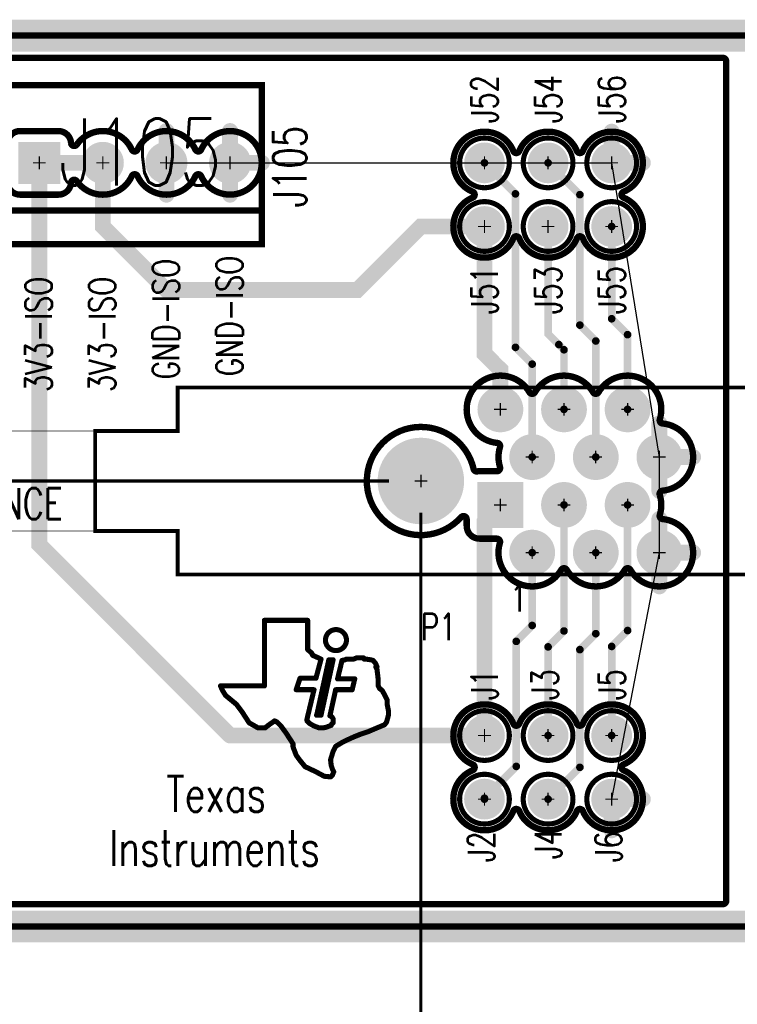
# Model space of a CAD drawing. Extents: x -3.7 to 14.2, y -4.6 to 2.9.
# Tile 3 of 10: x -0.6 to 0.5, y -0.8 to 0.7. Entities that reach past the tile are written whole.
import ezdxf
from ezdxf.enums import TextEntityAlignment as Align

# ---------------------------------------------------------------- set-up
doc = ezdxf.new("R2010")
doc.units = 0
for name, pattern in [('SIG_20', [2, 1, 1]), ('SIG_21', [2, 1, 1]), ('SIG_22', [2, 1, 1]), ('SIG_25', [2, 1, 1]), ('SIG_26', [2, 1, 1]), ('SIG_27', [2, 1, 1]), ('SIG_28', [2, 1, 1]), ('SIG_29', [2, 1, 1]), ('SIG_30', [2, 1, 1]), ('SIG_34', [2, 1, 1]), ('TRMIDX_2048', [2, 1, 1]), ('TRMIDX_4096', [2, 1, 1])]:
    doc.linetypes.add(name, pattern=pattern)
for name, color, linetype in [('2D_LINE_123', 255, 'CONTINUOUS'), ('2D_LINE_125', 3, 'CONTINUOUS'), ('2D_LINE_126', 6, 'CONTINUOUS'), ('BOARD_OUTLINE_00', 254, 'CONTINUOUS'), ('DIMENSION5_122', 254, 'CONTINUOUS'), ('DIMENSION7_122', 254, 'CONTINUOUS'), ('DRIL_PLTE_THRU_01', 16, 'CONTINUOUS'), ('DRIL_PLTE_THRU_02', 176, 'CONTINUOUS'), ('DRIL_SYMBOL', 254, 'CONTINUOUS'), ('LINK_00', 254, 'CONTINUOUS'), ('PADS_BOT', 5, 'CONTINUOUS'), ('PADS_INNER', 1, 'CONTINUOUS'), ('PADS_TOP', 1, 'CONTINUOUS'), ('PADS_XR_131', 3, 'CONTINUOUS'), ('PADS_XR_132', 6, 'CONTINUOUS'), ('PART_NAME_123', 255, 'CONTINUOUS'), ('PART_NAME_129', 2, 'CONTINUOUS'), ('PART_TOP_2DLINE_123', 255, 'CONTINUOUS'), ('PART_TOP_2DLINE_129', 2, 'CONTINUOUS'), ('PART_TOP_TEXT_123', 255, 'CONTINUOUS'), ('PART_TOP_TEXT_129', 2, 'CONTINUOUS'), ('POUR_OUTLINE_02', 5, 'CONTINUOUS'), ('POUR_PADTHERM_02', 5, 'CONTINUOUS'), ('POUR_VOID_02', 5, 'CONTINUOUS'), ('TEXT_123', 255, 'CONTINUOUS'), ('TRACE_01', 1, 'CONTINUOUS')]:
    doc.layers.add(name, color=color, linetype=linetype)
doc.styles.add('W0$001', font='simplex', dxfattribs={"width": 0.75})
doc.styles.add('W0$006', font='simplex', dxfattribs={"width": 0.75})
doc.styles.add('W0$008', font='simplex', dxfattribs={"width": 0.75})

# ---------------------------------------------------------------- blocks, each defined once
blk = doc.blocks.new('BOARD_4')
at = {"layer": 'BOARD_OUTLINE_00', "const_width": 0.01}
blk.add_lwpolyline([(0.175, -0.45), (5.075, -0.45), (5.075, -1.85), (0.175, -1.85)], close=True, dxfattribs=at)
blk = doc.blocks.new('DRAWING_5')
at = {"layer": '2D_LINE_125', "const_width": 0.05}
blk.add_lwpolyline([(0.175, -0.45), (5.075, -0.45), (5.075, -1.85), (0.175, -1.85)], close=True, dxfattribs=at)
blk = doc.blocks.new('DRAWING_6')
at = {"layer": '2D_LINE_126', "const_width": 0.05}
blk.add_lwpolyline([(0.175, -0.45), (5.075, -0.45), (5.075, -1.85), (0.175, -1.85)], close=True, dxfattribs=at)
blk = doc.blocks.new('D_1dfeghi_7')
at = {"layer": 'DIMENSION5_122', "linetype": 'TRMIDX_2048', "const_width": 0.005}
blk.add_lwpolyline([(0, -0.05), (0, -1.3)], dxfattribs=at)
at = {"layer": 'DIMENSION7_122', "linetype": 'TRMIDX_2048', "const_width": 0.001}
blk.add_lwpolyline([(0, 0), (0, 0)], dxfattribs=at)
blk = doc.blocks.new('D_1dfeghi_19')
at = {"layer": 'DIMENSION5_122', "linetype": 'TRMIDX_2048', "const_width": 0.005}
blk.add_lwpolyline([(0, -0.05), (0, -1.35)], dxfattribs=at)
at = {"layer": 'DIMENSION7_122', "linetype": 'TRMIDX_2048', "const_width": 0.001}
blk.add_lwpolyline([(0, 0), (0, 0)], dxfattribs=at)
blk = doc.blocks.new('D_2dfeghi_20')
at = {"layer": 'DIMENSION5_122', "linetype": 'TRMIDX_4096', "const_width": 0.005}
blk.add_lwpolyline([(-0.05, 0), (-1.3, 0)], dxfattribs=at)
at = {"layer": 'DIMENSION7_122', "linetype": 'TRMIDX_4096', "const_width": 0.001}
blk.add_lwpolyline([(0, 0), (0, 0)], dxfattribs=at)
blk = doc.blocks.new('D_2dfeghi_21')
at = {"layer": 'DIMENSION5_122', "linetype": 'TRMIDX_4096', "const_width": 0.005}
blk.add_lwpolyline([(-0.05, 0), (-1.3, 0)], dxfattribs=at)
at = {"layer": 'DIMENSION7_122', "linetype": 'TRMIDX_4096', "const_width": 0.001}
blk.add_lwpolyline([(0, 0), (0, 0)], dxfattribs=at)
blk = doc.blocks.new('SMOOTH_0$008')
at = {"const_width": 0.004}
blk.add_lwpolyline([(-0.002, 0, 1), (0.002, 0, 1)], format="xyb", close=True, dxfattribs=at)
blk = doc.blocks.new('DRAWING_108')
at = {"layer": '2D_LINE_123', "const_width": 0.008}
for points in [[(-0.028, 0.031), (-0.096, 0.031)], [(-0.096, 0.031), (-0.096, -0.072)], [(-0.028, -0.015), (-0.028, 0.031)], [(-0.022, -0.02), (-0.028, -0.015)], [(-0.02, -0.024), (-0.022, -0.02)], [(-0.011, -0.028), (-0.02, -0.024)], [(-0.015, -0.06), (-0.007, -0.03)], [(-0.0138, -0.1182), (0.0052, -0.0312)], [(-0.007, -0.03), (-0.011, -0.028)], [(-0.007, -0.118), (0.012, -0.031)], [(0.012, -0.031), (0.006, -0.031)], [(0.026, -0.032), (0.019, -0.061)], [(0.031, -0.031), (0.026, -0.032)], [(0.033, -0.03), (0.031, -0.031)], [(0.04, -0.03), (0.033, -0.03)], [(0.044, -0.03), (0.04, -0.03)], [(0.049, -0.028), (0.044, -0.03)], [(0.06, -0.028), (0.049, -0.028)], [(0.061, -0.03), (0.06, -0.028)], [(0.064, -0.03), (0.061, -0.03)], [(0.071, -0.031), (0.064, -0.03)], [(0.075, -0.032), (0.071, -0.031)], [(0.079, -0.037), (0.075, -0.032)], [(0.081, -0.042), (0.079, -0.037)], [(0.081, -0.046), (0.079, -0.042)], [(0.079, -0.042), (0.081, -0.042)], [(0.082, -0.054), (0.081, -0.046)], [(-0.046, -0.078), (-0.04, -0.06)], [(-0.04, -0.06), (-0.015, -0.06)], [(0.019, -0.061), (0.046, -0.061)], [(0.046, -0.061), (0.042, -0.078)], [(0.083, -0.063), (0.082, -0.054)], [(0.083, -0.072), (0.083, -0.063)], [(-0.165, -0.072), (-0.162, -0.079)], [(-0.096, -0.072), (-0.165, -0.072)], [(-0.162, -0.079), (-0.157, -0.087)], [(-0.018, -0.078), (-0.046, -0.078)], [(-0.029, -0.124), (-0.018, -0.078)], [(0.016, -0.078), (0.007, -0.119)], [(0.042, -0.078), (0.016, -0.078)], [(0.085, -0.076), (0.083, -0.072)], [(0.089, -0.079), (0.085, -0.076)], [(0.093, -0.086), (0.089, -0.079)], [(-0.157, -0.087), (-0.14, -0.101)], [(0.097, -0.094), (0.093, -0.086)], [(0.097, -0.101), (0.097, -0.094)], [(-0.14, -0.101), (-0.131, -0.113)], [(0.099, -0.111), (0.097, -0.101)], [(0.099, -0.118), (0.099, -0.111)], [(-0.131, -0.113), (-0.12, -0.13)], [(-0.09, -0.134), (-0.08, -0.127)], [(-0.08, -0.127), (-0.076, -0.129)], [(-0.029, -0.127), (-0.029, -0.124)], [(-0.025, -0.131), (-0.029, -0.127)], [(-0.014, -0.118), (-0.007, -0.118)], [(0.009, -0.12), (0.007, -0.119)], [(0.009, -0.12), (0.011, -0.122)], [(0.011, -0.122), (0.012, -0.124)], [(0.012, -0.124), (0.012, -0.126)], [(0.012, -0.126), (0.012, -0.13)], [(0.096, -0.129), (0.099, -0.118)], [(-0.12, -0.13), (-0.106, -0.138)], [(-0.106, -0.138), (-0.095, -0.138)], [(-0.095, -0.138), (-0.09, -0.134)], [(-0.076, -0.129), (-0.07, -0.135)], [(-0.07, -0.135), (-0.062, -0.146)], [(-0.018, -0.135), (-0.025, -0.131)], [(-0.01, -0.138), (-0.018, -0.135)], [(-0.004, -0.138), (-0.01, -0.138)], [(0.001, -0.137), (-0.004, -0.138)], [(0.009, -0.134), (0.001, -0.137)], [(0.012, -0.13), (0.009, -0.133)], [(0.009, -0.133), (0.009, -0.134)], [(0.067, -0.144), (0.081, -0.138)], [(0.081, -0.138), (0.093, -0.133)], [(0.093, -0.133), (0.096, -0.129)], [(-0.062, -0.146), (-0.051, -0.163)], [(0.026, -0.161), (0.034, -0.157)], [(0.034, -0.157), (0.045, -0.152)], [(0.045, -0.152), (0.055, -0.148)], [(0.055, -0.148), (0.067, -0.144)], [(-0.051, -0.163), (-0.051, -0.168)], [(-0.051, -0.168), (-0.046, -0.181)], [(0.012, -0.175), (0.016, -0.167)], [(0.016, -0.167), (0.026, -0.161)], [(-0.046, -0.181), (-0.041, -0.188)], [(-0.041, -0.188), (-0.032, -0.199)], [(0.008, -0.188), (0.012, -0.175)], [(0.009, -0.197), (0.008, -0.188)], [(-0.032, -0.199), (-0.015, -0.207)], [(0.011, -0.203), (0.009, -0.197)], [(0.013, -0.207), (0.011, -0.203)], [(-0.015, -0.207), (-0.002, -0.214)], [(-0.002, -0.214), (0.008, -0.215)], [(0.008, -0.215), (0.011, -0.212)], [(0.011, -0.212), (0.013, -0.207)]]:
    blk.add_lwpolyline(points, dxfattribs=at)
blk.add_lwpolyline([(0, 0, 1), (0.033, 0, 1)], format="xyb", close=True, dxfattribs=at)
at = {"layer": '2D_LINE_123'}
for p in [(-0.096, 0.031), (-0.096, 0.031), (-0.028, 0.031), (-0.028, 0.031), (-0.028, -0.015), (-0.028, -0.015), (-0.022, -0.02), (-0.022, -0.02), (-0.02, -0.024), (-0.02, -0.024), (-0.011, -0.028), (-0.011, -0.028), (-0.007, -0.03), (-0.007, -0.03), (0.0052, -0.0312), (0.006, -0.031), (0.012, -0.031), (0.012, -0.031), (0.026, -0.032), (0.026, -0.032), (0.031, -0.031), (0.031, -0.031), (0.033, -0.03), (0.033, -0.03), (0.04, -0.03), (0.04, -0.03), (0.044, -0.03), (0.044, -0.03), (0.049, -0.028), (0.049, -0.028), (0.06, -0.028), (0.06, -0.028), (0.061, -0.03), (0.061, -0.03), (0.064, -0.03), (0.064, -0.03), (0.071, -0.031), (0.071, -0.031), (0.075, -0.032), (0.075, -0.032), (0.079, -0.037), (0.079, -0.037), (0.079, -0.042), (0.079, -0.042), (0.081, -0.042), (0.081, -0.042), (0.081, -0.046), (0.081, -0.046), (-0.04, -0.06), (-0.04, -0.06), (-0.015, -0.06), (-0.015, -0.06), (0.019, -0.061), (0.019, -0.061), (0.046, -0.061), (0.046, -0.061), (0.082, -0.054), (0.082, -0.054), (0.083, -0.063), (0.083, -0.063), (-0.165, -0.072), (-0.165, -0.072), (-0.162, -0.079), (-0.162, -0.079), (-0.096, -0.072), (-0.096, -0.072), (-0.046, -0.078), (-0.046, -0.078), (-0.018, -0.078), (-0.018, -0.078), (0.016, -0.078), (0.016, -0.078), (0.042, -0.078), (0.042, -0.078), (0.083, -0.072), (0.083, -0.072), (0.085, -0.076), (0.085, -0.076), (0.089, -0.079), (0.089, -0.079), (-0.157, -0.087), (-0.157, -0.087), (0.093, -0.086), (0.093, -0.086), (0.097, -0.094), (0.097, -0.094), (-0.14, -0.101), (-0.14, -0.101), (0.097, -0.101), (0.097, -0.101), (0.099, -0.111), (0.099, -0.111), (-0.131, -0.113), (-0.131, -0.113), (-0.08, -0.127), (-0.08, -0.127), (-0.029, -0.124), (-0.029, -0.124), (-0.029, -0.127), (-0.029, -0.127), (-0.014, -0.118), (-0.0138, -0.1182), (-0.007, -0.118), (-0.007, -0.118), (0.007, -0.119), (0.007, -0.119), (0.009, -0.12), (0.009, -0.12), (0.011, -0.122), (0.011, -0.122), (0.012, -0.124), (0.012, -0.124), (0.012, -0.126), (0.012, -0.126), (0.099, -0.118), (0.099, -0.118), (-0.12, -0.13), (-0.12, -0.13), (-0.106, -0.138), (-0.106, -0.138), (-0.095, -0.138), (-0.095, -0.138), (-0.09, -0.134), (-0.09, -0.134), (-0.076, -0.129), (-0.076, -0.129), (-0.07, -0.135), (-0.07, -0.135), (-0.025, -0.131), (-0.025, -0.131), (-0.018, -0.135), (-0.018, -0.135), (-0.01, -0.138), (-0.01, -0.138), (-0.004, -0.138), (-0.004, -0.138), (0.001, -0.137), (0.001, -0.137), (0.009, -0.133), (0.009, -0.133), (0.009, -0.134), (0.009, -0.134), (0.012, -0.13), (0.012, -0.13), (0.081, -0.138), (0.081, -0.138), (0.093, -0.133), (0.093, -0.133), (0.096, -0.129), (0.096, -0.129), (-0.062, -0.146), (-0.062, -0.146), (0.034, -0.157), (0.034, -0.157), (0.045, -0.152), (0.045, -0.152), (0.055, -0.148), (0.055, -0.148), (0.067, -0.144), (0.067, -0.144), (-0.051, -0.163), (-0.051, -0.163), (-0.051, -0.168), (-0.051, -0.168), (0.016, -0.167), (0.016, -0.167), (0.026, -0.161), (0.026, -0.161), (-0.046, -0.181), (-0.046, -0.181), (-0.041, -0.188), (-0.041, -0.188), (0.008, -0.188), (0.008, -0.188), (0.012, -0.175), (0.012, -0.175), (-0.032, -0.199), (-0.032, -0.199), (0.009, -0.197), (0.009, -0.197), (0.011, -0.203), (0.011, -0.203), (-0.015, -0.207), (-0.015, -0.207), (-0.002, -0.214), (-0.002, -0.214), (0.008, -0.215), (0.008, -0.215), (0.011, -0.212), (0.011, -0.212), (0.013, -0.207), (0.013, -0.207)]:
    blk.add_blockref('SMOOTH_0$008', p, dxfattribs=at)
at = {"layer": 'TEXT_123', "style": 'W0$008', "width": 0.75}
for s, p in [('Texas', (-0.25, -0.27)), ('Instruments', (-0.34, -0.355))]:
    blk.add_text(s, height=0.056, rotation=0, dxfattribs=at).set_placement(p)
blk = doc.blocks.new('POUR_VOID_8')
at = {"layer": 'POUR_VOID_02', "const_width": 0.01}
blk.add_lwpolyline([(0.0547, 0.725, 1), (0.1453, 0.725, 1)], format="xyb", close=True, dxfattribs=at)
blk = doc.blocks.new('POUR_VOID_7')
at = {"layer": 'POUR_VOID_02', "const_width": 0.01}
blk.add_lwpolyline([(0.0547, -0.375, 1), (0.1453, -0.375, 1)], format="xyb", close=True, dxfattribs=at)
blk = doc.blocks.new('POUR_VOID_6')
at = {"layer": 'POUR_VOID_02', "const_width": 0.01}
blk.add_lwpolyline([(0.5045, 0.6958, -4.582482), (0.5045, 0.6542, 0.641737), (0.4955, 0.6542, -0.641736), (0.4045, 0.6542, 0.641737), (0.3955, 0.6542, -0.579504), (0.309, 0.6463, 0.709517), (0.3, 0.6438, -0.396105), (0.28, 0.625), (0.22, 0.625, -0.414214), (0.2, 0.645), (0.2, 0.705, -0.414214), (0.22, 0.725), (0.28, 0.725, -0.396105), (0.3, 0.7062, 0.709517), (0.309, 0.7037, -0.579504), (0.3955, 0.6958, 0.641737), (0.4045, 0.6958, -0.641736), (0.4955, 0.6958, 0.641737)], format="xyb", close=True, dxfattribs=at)
blk = doc.blocks.new('POUR_VOID_5')
at = {"layer": 'POUR_VOID_02', "const_width": 0.01}
blk.add_lwpolyline([(1.1046, 0.6935, -1.505345), (1.1685, 0.6296, 0.67207), (1.1685, 0.6204, -1.505345), (1.1046, 0.5565, 0.67207), (1.0954, 0.5565, -0.672072), (1.0046, 0.5565, 0.67207), (0.9954, 0.5565, -1.505345), (0.9315, 0.6204, 0.67207), (0.9315, 0.6296, -1.505345), (0.9954, 0.6935, 0.67207), (1.0046, 0.6935, -0.672072), (1.0954, 0.6935, 0.67207)], format="xyb", close=True, dxfattribs=at)
blk = doc.blocks.new('POUR_VOID_4')
at = {"layer": 'POUR_VOID_02', "const_width": 0.01}
blk.add_lwpolyline([(1.2299, 0.2654, -0.91172), (1.2299, 0.1598, 0.478289), (1.2255, 0.1533, -0.153042), (1.2256, 0.1216, 0.476887), (1.2299, 0.1152, -1.635553), (1.1793, 0.0355, 0.572118), (1.1707, 0.0355, -0.572119), (1.0793, 0.0355, 0.572118), (1.0707, 0.0355, -0.889348), (0.9743, 0.0779, 0.504279), (0.9695, 0.0844), (0.942, 0.0844, -0.414214), (0.922, 0.1044), (0.922, 0.1149, 0.687994), (0.9133, 0.1182, -4.105956), (0.9329, 0.1939, 0.398679), (0.9386, 0.1901, -0.042815), (0.942, 0.1904), (0.9696, 0.1904, 0.505412), (0.9744, 0.1969, -0.151914), (0.9744, 0.2284, 0.476887), (0.9701, 0.2348, -1.635553), (1.0207, 0.3145, 0.572118), (1.0293, 0.3145, -0.572119), (1.1207, 0.3145, 0.572118), (1.1293, 0.3145, -0.891367), (1.2256, 0.2718, 0.476887)], format="xyb", close=True, dxfattribs=at)
blk = doc.blocks.new('POUR_VOID_3')
at = {"layer": 'POUR_VOID_02', "const_width": 0.01}
blk.add_lwpolyline([(1.1046, -0.2065, -1.505345), (1.1685, -0.2704, 0.67207), (1.1685, -0.2796, -1.505345), (1.1046, -0.3435, 0.67207), (1.0954, -0.3435, -0.672072), (1.0046, -0.3435, 0.67207), (0.9954, -0.3435, -1.505345), (0.9315, -0.2796, 0.67207), (0.9315, -0.2704, -1.505345), (0.9954, -0.2065, 0.67207), (1.0046, -0.2065, -0.672072), (1.0954, -0.2065, 0.67207)], format="xyb", close=True, dxfattribs=at)
blk = doc.blocks.new('POUR_OUTLINE_2')
at = {"layer": 'POUR_OUTLINE_02', "const_width": 0.01}
blk.add_lwpolyline([(1.33, -0.485), (1.33, 0.835, 0.414214), (1.325, 0.84), (-0.01, 0.84, 0.414214), (-0.015, 0.835), (-0.015, -0.485, 0.414214), (-0.01, -0.49), (1.325, -0.49, 0.414214)], format="xyb", close=True, dxfattribs=at)
for name in ['POUR_VOID_8', 'POUR_VOID_6', 'POUR_VOID_5', 'POUR_VOID_4', 'POUR_VOID_3', 'POUR_VOID_7']:
    blk.add_blockref(name, (0, 0))
blk = doc.blocks.new('POUR_PADTHERM_38')
at = {"layer": 'POUR_PADTHERM_02', "const_width": 0.0125}
for points in [[(0.54375, 0.725), (0.54375, 0.705, 1), (0.55625, 0.705), (0.55625, 0.725, 1), (0.54375, 0.725)], [(0.6, 0.68125), (0.58, 0.68125, 1), (0.58, 0.66875), (0.6, 0.66875, 1), (0.6, 0.68125)], [(0.55625, 0.625), (0.55625, 0.645, 1), (0.54375, 0.645), (0.54375, 0.625, 1), (0.55625, 0.625)]]:
    blk.add_lwpolyline(points, format="xyb", dxfattribs=at)
blk = doc.blocks.new('POUR_PADTHERM_39')
at = {"layer": 'POUR_PADTHERM_02', "const_width": 0.0125}
for points in [[(1.14375, 0.724), (1.14375, 0.704, 1), (1.15625, 0.704), (1.15625, 0.724, 1), (1.14375, 0.724)], [(1.199, 0.68125), (1.179, 0.68125, 1), (1.179, 0.66875), (1.199, 0.66875, 1), (1.199, 0.68125)]]:
    blk.add_lwpolyline(points, format="xyb", dxfattribs=at)
blk = doc.blocks.new('POUR_PADTHERM_40')
at = {"layer": 'POUR_PADTHERM_02', "const_width": 0.0125}
for points in [[(0.44375, 0.725), (0.44375, 0.705, 1), (0.45625, 0.705), (0.45625, 0.725, 1), (0.44375, 0.725)], [(0.45625, 0.625), (0.45625, 0.645, 1), (0.44375, 0.645), (0.44375, 0.625, 1), (0.45625, 0.625)]]:
    blk.add_lwpolyline(points, format="xyb", dxfattribs=at)
blk = doc.blocks.new('POUR_PADTHERM_41')
at = {"layer": 'POUR_PADTHERM_02', "const_width": 0.0125}
for points in [[(1.21875, 0.2656), (1.21875, 0.2456, 1), (1.23125, 0.2456), (1.23125, 0.2656, 1), (1.21875, 0.2656)], [(1.278, 0.21885), (1.258, 0.21885, 1), (1.258, 0.20635), (1.278, 0.20635, 1), (1.278, 0.21885)], [(1.23125, 0.1596), (1.23125, 0.1796, 1), (1.21875, 0.1796), (1.21875, 0.1596, 1), (1.23125, 0.1596)]]:
    blk.add_lwpolyline(points, format="xyb", dxfattribs=at)
blk = doc.blocks.new('POUR_PADTHERM_42')
at = {"layer": 'POUR_PADTHERM_02', "const_width": 0.0125}
for points in [[(1.21875, 0.1154), (1.21875, 0.0954, 1), (1.23125, 0.0954), (1.23125, 0.1154, 1), (1.21875, 0.1154)], [(1.278, 0.06865), (1.258, 0.06865, 1), (1.258, 0.05615), (1.278, 0.05615, 1), (1.278, 0.06865)], [(1.23125, 0.0094), (1.23125, 0.0294, 1), (1.21875, 0.0294), (1.21875, 0.0094, 1), (1.23125, 0.0094)]]:
    blk.add_lwpolyline(points, format="xyb", dxfattribs=at)
blk = doc.blocks.new('POUR_PADTHERM_43')
at = {"layer": 'POUR_PADTHERM_02', "const_width": 0.0125}
for points in [[(1.199, -0.31875), (1.179, -0.31875, 1), (1.179, -0.33125), (1.199, -0.33125, 1), (1.199, -0.31875)], [(1.15625, -0.374), (1.15625, -0.354, 1), (1.14375, -0.354), (1.14375, -0.374, 1), (1.15625, -0.374)]]:
    blk.add_lwpolyline(points, format="xyb", dxfattribs=at)
blk = doc.blocks.new('POUR_HEADER_1')
for name in ['POUR_OUTLINE_2', 'POUR_PADTHERM_40', 'POUR_PADTHERM_38', 'POUR_PADTHERM_39', 'POUR_PADTHERM_41', 'POUR_PADTHERM_42', 'POUR_PADTHERM_43']:
    blk.add_blockref(name, (-0.02, -0.845))
blk = doc.blocks.new('PART_BODY_TOP_1')
at = {"layer": 'PART_TOP_2DLINE_123', "const_width": 0.008}
blk.add_lwpolyline([(-0.0391, 0, 1), (0.0391, 0, 1)], format="xyb", close=True, dxfattribs=at)
at = {"layer": 'PART_TOP_2DLINE_129', "const_width": 0.001}
blk.add_lwpolyline([(-0.0391, 0, 1), (0.0391, 0, 1)], format="xyb", close=True, dxfattribs=at)
blk = doc.blocks.new('DRIL_SYMBOL_0$038')
at = {"layer": 'DRIL_SYMBOL', "const_width": 0.002}
for points in [[(-0.01, 0), (0.01, 0)], [(0, -0.01), (0, 0.01)]]:
    blk.add_lwpolyline(points, dxfattribs=at)
blk = doc.blocks.new('DRIL_HOLE_0$038')
at = {"const_width": 0.019}
blk.add_lwpolyline([(-0.0095, 0, 1), (0.0095, 0, 1)], format="xyb", close=True, dxfattribs=at)
blk.add_blockref('DRIL_SYMBOL_0$038', (0, 0))
blk = doc.blocks.new('PAD_0')
at = {"const_width": 0.029}
blk.add_lwpolyline([(0, -0.0145, 1), (0, 0.0145, 1)], format="xyb", close=True, dxfattribs=at)
blk = doc.blocks.new('PAD_3')
at = {"const_width": 0.032}
blk.add_lwpolyline([(0, -0.016, 1), (0, 0.016, 1)], format="xyb", close=True, dxfattribs=at)
blk = doc.blocks.new('STK_TOP_3')
at = {"layer": 'DRIL_PLTE_THRU_01'}
blk.add_blockref('DRIL_HOLE_0$038', (0, 0), dxfattribs=at)
at = {"layer": 'DRIL_PLTE_THRU_02'}
blk.add_blockref('DRIL_HOLE_0$038', (0, 0), dxfattribs=at)
at = {"layer": 'PADS_BOT'}
blk.add_blockref('PAD_0', (0, 0), dxfattribs=at)
at = {"layer": 'PADS_INNER'}
blk.add_blockref('PAD_0', (0, 0), dxfattribs=at)
at = {"layer": 'PADS_TOP'}
blk.add_blockref('PAD_0', (0, 0), dxfattribs=at)
at = {"layer": 'PADS_XR_131'}
blk.add_blockref('PAD_3', (0, 0), dxfattribs=at)
at = {"layer": 'PADS_XR_132'}
blk.add_blockref('PAD_3', (0, 0), dxfattribs=at)
blk = doc.blocks.new('SYM_TOP_2')
for name in ['PART_BODY_TOP_1', 'STK_TOP_3']:
    blk.add_blockref(name, (0, 0))
blk = doc.blocks.new('PART_TOP_0')
blk.add_blockref('SYM_TOP_2', (0, 0))
at = {"layer": 'PART_NAME_123', "style": 'W0$006', "width": 0.75}
blk.add_text('J1', height=0.042, rotation=90, dxfattribs=at).set_placement((0, 0.08), align=Align.MIDDLE_CENTER)
at = {"layer": 'PART_NAME_129', "style": 'W0$001', "width": 0.75}
blk.add_text('J1', height=0.042, rotation=90, dxfattribs=at).set_placement((0, 0.08), align=Align.MIDDLE_CENTER)
blk = doc.blocks.new('PART_TOP_15')
blk.add_blockref('SYM_TOP_2', (0, 0))
at = {"layer": 'PART_NAME_123', "style": 'W0$006', "width": 0.75}
blk.add_text('J2', height=0.042, rotation=90, dxfattribs=at).set_placement((-0.005, -0.075), align=Align.MIDDLE_CENTER)
at = {"layer": 'PART_NAME_129', "style": 'W0$001', "width": 0.75}
blk.add_text('J2', height=0.042, rotation=90, dxfattribs=at).set_placement((-0.005, -0.075), align=Align.MIDDLE_CENTER)
blk = doc.blocks.new('PART_TOP_26')
blk.add_blockref('SYM_TOP_2', (0, 0))
at = {"layer": 'PART_NAME_123', "style": 'W0$006', "width": 0.75}
blk.add_text('J3', height=0.042, rotation=90, dxfattribs=at).set_placement((-0.005, 0.08), align=Align.MIDDLE_CENTER)
at = {"layer": 'PART_NAME_129', "style": 'W0$001', "width": 0.75}
blk.add_text('J3', height=0.042, rotation=90, dxfattribs=at).set_placement((-0.005, 0.08), align=Align.MIDDLE_CENTER)
blk = doc.blocks.new('PART_TOP_37')
blk.add_blockref('SYM_TOP_2', (0, 0))
at = {"layer": 'PART_NAME_123', "style": 'W0$006', "width": 0.75}
blk.add_text('J4', height=0.042, rotation=90, dxfattribs=at).set_placement((0, -0.07), align=Align.MIDDLE_CENTER)
at = {"layer": 'PART_NAME_129', "style": 'W0$001', "width": 0.75}
blk.add_text('J4', height=0.042, rotation=90, dxfattribs=at).set_placement((0, -0.07), align=Align.MIDDLE_CENTER)
blk = doc.blocks.new('PART_TOP_48')
blk.add_blockref('SYM_TOP_2', (0, 0))
at = {"layer": 'PART_NAME_123', "style": 'W0$006', "width": 0.75}
blk.add_text('J5', height=0.042, rotation=90, dxfattribs=at).set_placement((0, 0.08), align=Align.MIDDLE_CENTER)
at = {"layer": 'PART_NAME_129', "style": 'W0$001', "width": 0.75}
blk.add_text('J5', height=0.042, rotation=90, dxfattribs=at).set_placement((0, 0.08), align=Align.MIDDLE_CENTER)
blk = doc.blocks.new('PART_TOP_50')
blk.add_blockref('SYM_TOP_2', (0, 0))
at = {"layer": 'PART_NAME_123', "style": 'W0$006', "width": 0.75}
blk.add_text('J51', height=0.042, rotation=90, dxfattribs=at).set_placement((0, -0.1), align=Align.MIDDLE_CENTER)
at = {"layer": 'PART_NAME_129', "style": 'W0$001', "width": 0.75}
blk.add_text('J51', height=0.042, rotation=90, dxfattribs=at).set_placement((0, -0.1), align=Align.MIDDLE_CENTER)
blk = doc.blocks.new('PART_TOP_51')
blk.add_blockref('SYM_TOP_2', (0, 0))
at = {"layer": 'PART_NAME_123', "style": 'W0$006', "width": 0.75}
blk.add_text('J52', height=0.042, rotation=90, dxfattribs=at).set_placement((0, 0.1), align=Align.MIDDLE_CENTER)
at = {"layer": 'PART_NAME_129', "style": 'W0$001', "width": 0.75}
blk.add_text('J52', height=0.042, rotation=90, dxfattribs=at).set_placement((0, 0.1), align=Align.MIDDLE_CENTER)
blk = doc.blocks.new('PART_TOP_52')
blk.add_blockref('SYM_TOP_2', (0, 0))
at = {"layer": 'PART_NAME_123', "style": 'W0$006', "width": 0.75}
blk.add_text('J53', height=0.042, rotation=90, dxfattribs=at).set_placement((0, -0.1), align=Align.MIDDLE_CENTER)
at = {"layer": 'PART_NAME_129', "style": 'W0$001', "width": 0.75}
blk.add_text('J53', height=0.042, rotation=90, dxfattribs=at).set_placement((0, -0.1), align=Align.MIDDLE_CENTER)
blk = doc.blocks.new('PART_TOP_53')
blk.add_blockref('SYM_TOP_2', (0, 0))
at = {"layer": 'PART_NAME_123', "style": 'W0$006', "width": 0.75}
blk.add_text('J54', height=0.042, rotation=90, dxfattribs=at).set_placement((0, 0.1), align=Align.MIDDLE_CENTER)
at = {"layer": 'PART_NAME_129', "style": 'W0$001', "width": 0.75}
blk.add_text('J54', height=0.042, rotation=90, dxfattribs=at).set_placement((0, 0.1), align=Align.MIDDLE_CENTER)
blk = doc.blocks.new('PART_TOP_54')
blk.add_blockref('SYM_TOP_2', (0, 0))
at = {"layer": 'PART_NAME_123', "style": 'W0$006', "width": 0.75}
blk.add_text('J55', height=0.042, rotation=90, dxfattribs=at).set_placement((0, -0.1), align=Align.MIDDLE_CENTER)
at = {"layer": 'PART_NAME_129', "style": 'W0$001', "width": 0.75}
blk.add_text('J55', height=0.042, rotation=90, dxfattribs=at).set_placement((0, -0.1), align=Align.MIDDLE_CENTER)
blk = doc.blocks.new('PART_TOP_55')
blk.add_blockref('SYM_TOP_2', (0, 0))
at = {"layer": 'PART_NAME_123', "style": 'W0$006', "width": 0.75}
blk.add_text('J56', height=0.042, rotation=90, dxfattribs=at).set_placement((0, 0.1), align=Align.MIDDLE_CENTER)
at = {"layer": 'PART_NAME_129', "style": 'W0$001', "width": 0.75}
blk.add_text('J56', height=0.042, rotation=90, dxfattribs=at).set_placement((0, 0.1), align=Align.MIDDLE_CENTER)
blk = doc.blocks.new('PART_TOP_59')
blk.add_blockref('SYM_TOP_2', (0, 0))
at = {"layer": 'PART_NAME_123', "style": 'W0$006', "width": 0.75}
blk.add_text('J6', height=0.042, rotation=90, dxfattribs=at).set_placement((-0.005, -0.075), align=Align.MIDDLE_CENTER)
at = {"layer": 'PART_NAME_129', "style": 'W0$001', "width": 0.75}
blk.add_text('J6', height=0.042, rotation=90, dxfattribs=at).set_placement((-0.005, -0.075), align=Align.MIDDLE_CENTER)
blk = doc.blocks.new('SMOOTH_0$006')
at = {"const_width": 0.003}
blk.add_lwpolyline([(-0.0015, 0, 1), (0.0015, 0, 1)], format="xyb", close=True, dxfattribs=at)
blk = doc.blocks.new('SMOOTH_0$001')
at = {"const_width": 0.0005}
blk.add_lwpolyline([(-0.00025, 0, 1), (0.00025, 0, 1)], format="xyb", close=True, dxfattribs=at)
blk = doc.blocks.new('PART_BODY_TOP_2')
at = {"layer": 'PART_TOP_2DLINE_123', "const_width": 0.006}
blk.add_lwpolyline([(-0.3823, 0.147), (-0.3823, 0.0785), (-0.512, 0.0785), (-0.512, -0.0785), (-0.3823, -0.0785), (-0.3823, -0.147), (3.4823, -0.147), (3.4823, -0.0785), (3.612, -0.0785), (3.612, 0.0785), (3.4823, 0.0785), (3.4823, 0.147)], close=True, dxfattribs=at)
at = {"layer": 'PART_TOP_2DLINE_129', "const_width": 0.001}
for points in [[(-0.3823, 0.147), (-0.3823, 0.0785), (-0.512, 0.0785), (-0.512, -0.0785), (-0.3823, -0.0785), (-0.3823, -0.147), (3.4823, -0.147), (3.4823, -0.0785), (3.612, -0.0785), (3.612, 0.0785), (3.4823, 0.0785), (3.4823, 0.147)], [(-0.8417, 0.0785), (-0.8417, -0.0785), (-0.512, -0.0785), (-0.512, 0.0785)]]:
    blk.add_lwpolyline(points, close=True, dxfattribs=at)
at = {"layer": 'PART_TOP_2DLINE_123'}
for p in [(-0.3823, 0.147), (-0.512, 0.0785), (-0.3823, 0.0785), (-0.512, -0.0785), (-0.3823, -0.0785), (-0.3823, -0.147)]:
    blk.add_blockref('SMOOTH_0$006', p, dxfattribs=at)
at = {"layer": 'PART_TOP_2DLINE_129'}
for p in [(-0.3823, 0.147), (-0.512, 0.0785), (-0.512, 0.0785), (-0.3823, 0.0785), (-0.512, -0.0785), (-0.512, -0.0785), (-0.3823, -0.0785), (-0.3823, -0.147)]:
    blk.add_blockref('SMOOTH_0$001', p, dxfattribs=at)
at = {"layer": 'PART_TOP_TEXT_123', "style": 'W0$006', "width": 0.75}
blk.add_text('1', height=0.042, dxfattribs=at).set_placement((0.14, -0.205))
at = {"layer": 'PART_TOP_TEXT_129', "style": 'W0$001', "width": 0.75}
blk.add_text('CLEARANCE', height=0.049, dxfattribs=at).set_placement((-0.84, -0.06))
blk = doc.blocks.new('DRIL_SYMBOL_0$046')
at = {"layer": 'DRIL_SYMBOL', "const_width": 0.002}
for points in [[(-0.01, 0), (0.01, 0)], [(0, -0.01), (0, 0.01)]]:
    blk.add_lwpolyline(points, dxfattribs=at)
blk = doc.blocks.new('DRIL_HOLE_0$046')
at = {"const_width": 0.023}
blk.add_lwpolyline([(-0.0115, 0, 1), (0.0115, 0, 1)], format="xyb", close=True, dxfattribs=at)
blk.add_blockref('DRIL_SYMBOL_0$046', (0, 0))
blk = doc.blocks.new('PAD_4')
at = {"const_width": 0.066}
blk.add_lwpolyline([(-0.033, 0), (0.033, 0)], dxfattribs=at)
blk = doc.blocks.new('PAD_7')
at = {"const_width": 0.072}
blk.add_lwpolyline([(-0.036, 0), (0.036, 0)], dxfattribs=at)
blk = doc.blocks.new('STK_TOP_5')
at = {"layer": 'DRIL_PLTE_THRU_01'}
blk.add_blockref('DRIL_HOLE_0$046', (0, 0), dxfattribs=at)
at = {"layer": 'DRIL_PLTE_THRU_02'}
blk.add_blockref('DRIL_HOLE_0$046', (0, 0), dxfattribs=at)
at = {"layer": 'PADS_BOT'}
blk.add_blockref('PAD_4', (0, 0), dxfattribs=at)
at = {"layer": 'PADS_INNER'}
blk.add_blockref('PAD_4', (0, 0), dxfattribs=at)
at = {"layer": 'PADS_TOP'}
blk.add_blockref('PAD_4', (0, 0), dxfattribs=at)
at = {"layer": 'PADS_XR_131'}
blk.add_blockref('PAD_7', (0, 0), dxfattribs=at)
at = {"layer": 'PADS_XR_132'}
blk.add_blockref('PAD_7', (0, 0), dxfattribs=at)
blk = doc.blocks.new('PAD_8')
at = {"const_width": 0.033}
blk.add_lwpolyline([(0, -0.0165, 1), (0, 0.0165, 1)], format="xyb", close=True, dxfattribs=at)
blk = doc.blocks.new('PAD_11')
at = {"const_width": 0.036}
blk.add_lwpolyline([(0, -0.018, 1), (0, 0.018, 1)], format="xyb", close=True, dxfattribs=at)
blk = doc.blocks.new('STK_TOP_4')
at = {"layer": 'DRIL_PLTE_THRU_01'}
blk.add_blockref('DRIL_HOLE_0$046', (0, 0), dxfattribs=at)
at = {"layer": 'DRIL_PLTE_THRU_02'}
blk.add_blockref('DRIL_HOLE_0$046', (0, 0), dxfattribs=at)
at = {"layer": 'PADS_BOT'}
blk.add_blockref('PAD_8', (0, 0), dxfattribs=at)
at = {"layer": 'PADS_INNER'}
blk.add_blockref('PAD_8', (0, 0), dxfattribs=at)
at = {"layer": 'PADS_TOP'}
blk.add_blockref('PAD_8', (0, 0), dxfattribs=at)
at = {"layer": 'PADS_XR_131'}
blk.add_blockref('PAD_11', (0, 0), dxfattribs=at)
at = {"layer": 'PADS_XR_132'}
blk.add_blockref('PAD_11', (0, 0), dxfattribs=at)
blk = doc.blocks.new('DRIL_SYMBOL_0$11')
at = {"layer": 'DRIL_SYMBOL', "const_width": 0.002}
for points in [[(-0.01, 0), (0.01, 0)], [(0, -0.01), (0, 0.01)]]:
    blk.add_lwpolyline(points, dxfattribs=at)
blk = doc.blocks.new('DRIL_HOLE_0$11')
at = {"const_width": 0.055}
blk.add_lwpolyline([(-0.0275, 0, 1), (0.0275, 0, 1)], format="xyb", close=True, dxfattribs=at)
blk.add_blockref('DRIL_SYMBOL_0$11', (0, 0))
blk = doc.blocks.new('PAD_12')
at = {"const_width": 0.065}
blk.add_lwpolyline([(0, -0.0325, 1), (0, 0.0325, 1)], format="xyb", close=True, dxfattribs=at)
blk = doc.blocks.new('PAD_15')
at = {"const_width": 0.068}
blk.add_lwpolyline([(0, -0.034, 1), (0, 0.034, 1)], format="xyb", close=True, dxfattribs=at)
blk = doc.blocks.new('STK_TOP_6')
at = {"layer": 'DRIL_PLTE_THRU_01'}
blk.add_blockref('DRIL_HOLE_0$11', (0, 0), dxfattribs=at)
at = {"layer": 'DRIL_PLTE_THRU_02'}
blk.add_blockref('DRIL_HOLE_0$11', (0, 0), dxfattribs=at)
at = {"layer": 'PADS_BOT'}
blk.add_blockref('PAD_12', (0, 0), dxfattribs=at)
at = {"layer": 'PADS_INNER'}
blk.add_blockref('PAD_12', (0, 0), dxfattribs=at)
at = {"layer": 'PADS_TOP'}
blk.add_blockref('PAD_12', (0, 0), dxfattribs=at)
at = {"layer": 'PADS_XR_131'}
blk.add_blockref('PAD_15', (0, 0), dxfattribs=at)
at = {"layer": 'PADS_XR_132'}
blk.add_blockref('PAD_15', (0, 0), dxfattribs=at)
blk = doc.blocks.new('SYM_TOP_3')
for name, p in [('PART_BODY_TOP_2', (0, 0)), ('STK_TOP_4', (0.125, 0.1126)), ('STK_TOP_4', (0.225, 0.1126)), ('STK_TOP_4', (0.325, 0.1126)), ('STK_TOP_6', (0, 0)), ('STK_TOP_4', (0.175, 0.0376)), ('STK_TOP_4', (0.275, 0.0376)), ('STK_TOP_4', (0.375, 0.0376)), ('STK_TOP_5', (0.125, -0.0376)), ('STK_TOP_4', (0.225, -0.0376)), ('STK_TOP_4', (0.325, -0.0376)), ('STK_TOP_4', (0.175, -0.1126)), ('STK_TOP_4', (0.275, -0.1126)), ('STK_TOP_4', (0.375, -0.1126))]:
    blk.add_blockref(name, p)
blk = doc.blocks.new('PART_TOP_103')
blk.add_blockref('SYM_TOP_3', (0, 0))
at = {"layer": 'PART_NAME_123', "style": 'W0$006', "width": 0.75}
blk.add_text('P1', height=0.042, dxfattribs=at).set_placement((0, -0.25))
blk = doc.blocks.new('SMOOTH_0$01')
at = {"const_width": 0.005}
blk.add_lwpolyline([(-0.0025, 0, 1), (0.0025, 0, 1)], format="xyb", close=True, dxfattribs=at)
blk = doc.blocks.new('PART_BODY_TOP_106')
at = {"layer": 'PART_TOP_2DLINE_123', "const_width": 0.01}
blk.add_lwpolyline([(0.35, 0.122), (0.35, -0.075), (-0.05, -0.075), (-0.05, 0.122)], close=True, dxfattribs=at)
blk.add_lwpolyline([(-0.05, -0.045), (-0.05, -0.128), (0.35, -0.128), (0.35, -0.035)], dxfattribs=at)
at = {"layer": 'PART_TOP_2DLINE_129', "const_width": 0.001}
blk.add_lwpolyline([(0.35, 0.122), (0.35, -0.075), (-0.05, -0.075), (-0.05, 0.122)], close=True, dxfattribs=at)
blk.add_lwpolyline([(0.35, 0.122), (0.35, -0.075), (-0.05, -0.075), (-0.05, 0.122)], close=True, dxfattribs=at)
for points in [[(-0.05, -0.045), (-0.05, -0.128), (0.35, -0.128), (0.35, -0.035)], [(-0.05, -0.045), (-0.05, -0.075), (0.35, -0.075), (0.35, -0.035)]]:
    blk.add_lwpolyline(points, dxfattribs=at)
at = {"layer": 'PART_TOP_2DLINE_123'}
for p in [(-0.05, 0.122), (0.35, 0.122), (0.35, -0.035), (-0.05, -0.045), (-0.05, -0.075), (0.35, -0.075), (-0.05, -0.128), (0.35, -0.128)]:
    blk.add_blockref('SMOOTH_0$01', p, dxfattribs=at)
at = {"layer": 'PART_TOP_2DLINE_129'}
for p in [(-0.05, 0.122), (-0.05, 0.122), (0.35, 0.122), (0.35, 0.122), (-0.05, -0.045), (-0.05, -0.045), (0.35, -0.035), (0.35, -0.035), (-0.05, -0.075), (-0.05, -0.075), (-0.05, -0.075), (0.35, -0.075), (0.35, -0.075), (0.35, -0.075), (-0.05, -0.128), (0.35, -0.128)]:
    blk.add_blockref('SMOOTH_0$001', p, dxfattribs=at)
blk = doc.blocks.new('PAD_19')
at = {"const_width": 0.03}
blk.add_lwpolyline([(0, -0.015, 1), (0, 0.015, 1)], format="xyb", close=True, dxfattribs=at)
blk = doc.blocks.new('PAD_22')
at = {"const_width": 0.06}
blk.add_lwpolyline([(-0.03, 0), (0.03, 0)], dxfattribs=at)
blk = doc.blocks.new('STK_TOP_22')
at = {"layer": 'DRIL_PLTE_THRU_01'}
blk.add_blockref('DRIL_HOLE_0$038', (0, 0), dxfattribs=at)
at = {"layer": 'DRIL_PLTE_THRU_02'}
blk.add_blockref('DRIL_HOLE_0$038', (0, 0), dxfattribs=at)
at = {"layer": 'PADS_BOT'}
blk.add_blockref('PAD_22', (0, 0), dxfattribs=at)
at = {"layer": 'PADS_INNER'}
blk.add_blockref('PAD_19', (0, 0), dxfattribs=at)
at = {"layer": 'PADS_TOP'}
blk.add_blockref('PAD_22', (0, 0), dxfattribs=at)
at = {"layer": 'PADS_XR_131'}
blk.add_blockref('PAD_4', (0, 0), dxfattribs=at)
at = {"layer": 'PADS_XR_132'}
blk.add_blockref('PAD_4', (0, 0), dxfattribs=at)
blk = doc.blocks.new('STK_TOP_21')
at = {"layer": 'DRIL_PLTE_THRU_01'}
blk.add_blockref('DRIL_HOLE_0$038', (0, 0), dxfattribs=at)
at = {"layer": 'DRIL_PLTE_THRU_02'}
blk.add_blockref('DRIL_HOLE_0$038', (0, 0), dxfattribs=at)
at = {"layer": 'PADS_BOT'}
blk.add_blockref('PAD_19', (0, 0), dxfattribs=at)
at = {"layer": 'PADS_INNER'}
blk.add_blockref('PAD_19', (0, 0), dxfattribs=at)
at = {"layer": 'PADS_TOP'}
blk.add_blockref('PAD_19', (0, 0), dxfattribs=at)
at = {"layer": 'PADS_XR_131'}
blk.add_blockref('PAD_8', (0, 0), dxfattribs=at)
at = {"layer": 'PADS_XR_132'}
blk.add_blockref('PAD_8', (0, 0), dxfattribs=at)
blk = doc.blocks.new('SYM_TOP_5')
for name, p in [('PART_BODY_TOP_106', (0, 0)), ('STK_TOP_22', (0, 0)), ('STK_TOP_21', (0.1, 0)), ('STK_TOP_21', (0.2, 0)), ('STK_TOP_21', (0.3, 0))]:
    blk.add_blockref(name, p)
blk = doc.blocks.new('PART_TOP_108')
blk.add_blockref('SYM_TOP_5', (0, 0))
at = {"layer": 'PART_NAME_123', "style": 'W0$008', "width": 0.75}
blk.add_text('J105', height=0.0525, rotation=90, dxfattribs=at).set_placement((0.42, -0.07))
at = {"layer": 'PART_NAME_129', "style": 'W0$001', "width": 0.75}
blk.add_text('J105', height=0.105, dxfattribs=at).set_placement((0.1588, 0.0171), align=Align.MIDDLE_CENTER)
blk = doc.blocks.new('SMOOTH_0$012')
at = {"const_width": 0.006}
blk.add_lwpolyline([(-0.003, 0, 1), (0.003, 0, 1)], format="xyb", close=True, dxfattribs=at)
blk = doc.blocks.new('SMOOTH_0$025')
at = {"const_width": 0.0125}
blk.add_lwpolyline([(-0.00625, 0, 1), (0.00625, 0, 1)], format="xyb", close=True, dxfattribs=at)

msp = doc.modelspace()

# ---------------------------------------------------------------- linework, layer by layer
at = {"layer": 'LINK_00', "linetype": 'SIG_34'}
for p, q in [((-0.4, 0.5), (-0.3, 0.5)), ((-0.3, 0.5), (0.3, 0.5)), ((0.375, 0.0376), (0.3, 0.5)), ((0.375, -0.1126), (0.375, 0.0376)), ((0.3, -0.5), (0.375, -0.1126))]:
    msp.add_line(p, q, dxfattribs=at)
at = {"layer": 'TRACE_01', "linetype": 'SIG_22', "const_width": 0.025}
for points in [[(-0.3, -0.4), (-0.6, -0.1), (-0.6, 0.5)], [(-0.5, 0.5), (-0.6, 0.5)], [(-0.4, 0.3), (-0.5, 0.4), (-0.5, 0.5)], [(-0.4, 0.3), (-0.1, 0.3), (0, 0.4), (0.1, 0.4)], [(0.125, 0.1126), (0.125, 0.1751), (0.1195, 0.1805), (0.1, 0.2001), (0.1, 0.4)], [(0.1, -0.4), (0.1, -0.065), (0.125, -0.04), (0.125, -0.0376)], [(-0.3, -0.4), (0.1, -0.4)]]:
    msp.add_lwpolyline(points, dxfattribs=at)
at = {"layer": 'TRACE_01', "linetype": 'SIG_20', "const_width": 0.012}
msp.add_lwpolyline([(0.175, 0.0376), (0.175, 0.1837), (0.1487, 0.21), (0.1487, 0.4513), (0.1, 0.5)], dxfattribs=at)
at = {"layer": 'TRACE_01', "linetype": 'SIG_29', "const_width": 0.012}
msp.add_lwpolyline([(0.275, 0.0376), (0.275, 0.22), (0.25, 0.245), (0.25, 0.45), (0.2, 0.5)], dxfattribs=at)
at = {"layer": 'TRACE_01', "linetype": 'SIG_28', "const_width": 0.012}
msp.add_lwpolyline([(0.225, 0.1126), (0.225, 0.2063), (0.2169, 0.2144), (0.2, 0.2313), (0.2, 0.4)], dxfattribs=at)
at = {"layer": 'TRACE_01', "linetype": 'SIG_30', "const_width": 0.012}
msp.add_lwpolyline([(0.325, 0.1126), (0.325, 0.23), (0.3, 0.255), (0.3, 0.4)], dxfattribs=at)
at = {"layer": 'TRACE_01', "linetype": 'SIG_25', "const_width": 0.012}
msp.add_lwpolyline([(0.2, -0.4), (0.2, -0.2607), (0.225, -0.2357), (0.225, -0.0376)], dxfattribs=at)
at = {"layer": 'TRACE_01', "linetype": 'SIG_26', "const_width": 0.012}
msp.add_lwpolyline([(0.3, -0.4), (0.3, -0.26), (0.325, -0.235), (0.325, -0.0376)], dxfattribs=at)
at = {"layer": 'TRACE_01', "linetype": 'SIG_21', "const_width": 0.012}
msp.add_lwpolyline([(0.1, -0.5), (0.1, -0.4985), (0.15, -0.4485), (0.15, -0.252), (0.175, -0.227), (0.175, -0.1126)], dxfattribs=at)
at = {"layer": 'TRACE_01', "linetype": 'SIG_27', "const_width": 0.012}
msp.add_lwpolyline([(0.2, -0.5), (0.25, -0.45), (0.25, -0.265), (0.275, -0.24), (0.275, -0.1126)], dxfattribs=at)

# ---------------------------------------------------------------- block references
for name, p in [('D_2dfeghi_20', (0, 0)), ('DRAWING_5', (-1.075, 1.15)), ('DRAWING_6', (-1.075, 1.15)), ('BOARD_4', (-1.075, 1.15)), ('PART_TOP_108', (-0.6, 0.5)), ('PART_TOP_51', (0.1, 0.5)), ('PART_TOP_53', (0.2, 0.5)), ('PART_TOP_55', (0.3, 0.5)), ('PART_TOP_50', (0.1, 0.4)), ('PART_TOP_52', (0.2, 0.4)), ('PART_TOP_54', (0.3, 0.4)), ('PART_TOP_103', (0, 0)), ('D_2dfeghi_21', (0, 0)), ('D_1dfeghi_7', (0, 0)), ('D_1dfeghi_19', (0, 0)), ('DRAWING_108', (-0.15, -0.25)), ('PART_TOP_0', (0.1, -0.4)), ('PART_TOP_26', (0.2, -0.4)), ('PART_TOP_48', (0.3, -0.4)), ('PART_TOP_15', (0.1, -0.5)), ('PART_TOP_37', (0.2, -0.5)), ('PART_TOP_59', (0.3, -0.5))]:
    msp.add_blockref(name, p)
at = {"linetype": 'SIG_34'}
msp.add_blockref('POUR_HEADER_1', (-0.83, 0.67), dxfattribs=at)
at = {"layer": 'TRACE_01'}
for name, p in [('SMOOTH_0$025', (-0.6, 0.5)), ('SMOOTH_0$025', (-0.6, 0.5)), ('SMOOTH_0$025', (-0.5, 0.5)), ('SMOOTH_0$025', (-0.5, 0.5)), ('SMOOTH_0$012', (0.1, 0.5)), ('SMOOTH_0$012', (0.2, 0.5)), ('SMOOTH_0$012', (0.1487, 0.4513)), ('SMOOTH_0$012', (0.25, 0.45)), ('SMOOTH_0$025', (-0.5, 0.4)), ('SMOOTH_0$025', (0, 0.4)), ('SMOOTH_0$025', (0.1, 0.4)), ('SMOOTH_0$012', (0.3, 0.4)), ('SMOOTH_0$025', (-0.4, 0.3)), ('SMOOTH_0$025', (-0.4, 0.3)), ('SMOOTH_0$025', (-0.1, 0.3)), ('SMOOTH_0$012', (0.25, 0.245)), ('SMOOTH_0$012', (0.3, 0.255)), ('SMOOTH_0$012', (0.325, 0.23)), ('SMOOTH_0$012', (0.2169, 0.2144)), ('SMOOTH_0$012', (0.275, 0.22)), ('SMOOTH_0$012', (0.1487, 0.21)), ('SMOOTH_0$012', (0.225, 0.2063)), ('SMOOTH_0$025', (0.1195, 0.1805)), ('SMOOTH_0$025', (0.125, 0.1751)), ('SMOOTH_0$012', (0.175, 0.1837)), ('SMOOTH_0$025', (0.125, 0.1126)), ('SMOOTH_0$012', (0.225, 0.1126)), ('SMOOTH_0$012', (0.325, 0.1126)), ('SMOOTH_0$012', (0.175, 0.0376)), ('SMOOTH_0$012', (0.275, 0.0376)), ('SMOOTH_0$025', (0.125, -0.0376)), ('SMOOTH_0$025', (0.125, -0.04)), ('SMOOTH_0$012', (0.225, -0.0376)), ('SMOOTH_0$012', (0.325, -0.0376)), ('SMOOTH_0$025', (0.1, -0.065)), ('SMOOTH_0$025', (-0.6, -0.1)), ('SMOOTH_0$012', (0.175, -0.1126)), ('SMOOTH_0$012', (0.275, -0.1126)), ('SMOOTH_0$012', (0.175, -0.227)), ('SMOOTH_0$012', (0.225, -0.2357)), ('SMOOTH_0$012', (0.325, -0.235)), ('SMOOTH_0$012', (0.15, -0.252)), ('SMOOTH_0$012', (0.275, -0.24)), ('SMOOTH_0$012', (0.2, -0.2607)), ('SMOOTH_0$012', (0.25, -0.265)), ('SMOOTH_0$012', (0.3, -0.26)), ('SMOOTH_0$025', (-0.3, -0.4)), ('SMOOTH_0$025', (-0.3, -0.4)), ('SMOOTH_0$025', (0.1, -0.4)), ('SMOOTH_0$025', (0.1, -0.4)), ('SMOOTH_0$012', (0.2, -0.4)), ('SMOOTH_0$012', (0.3, -0.4)), ('SMOOTH_0$012', (0.15, -0.4485)), ('SMOOTH_0$012', (0.25, -0.45)), ('SMOOTH_0$012', (0.1, -0.4985)), ('SMOOTH_0$012', (0.1, -0.5)), ('SMOOTH_0$012', (0.2, -0.5))]:
    msp.add_blockref(name, p, dxfattribs=at)

# ---------------------------------------------------------------- texts
at = {"layer": 'TEXT_123', "style": 'W0$006', "width": 0.75}
for s, p in [('GND-ISO', (-0.38, 0.16)), ('GND-ISO', (-0.28, 0.165)), ('3V3-ISO', (-0.58, 0.14)), ('3V3-ISO', (-0.48, 0.14))]:
    msp.add_text(s, height=0.042, rotation=90, dxfattribs=at).set_placement(p)

doc.saveas('drawing.dxf')
